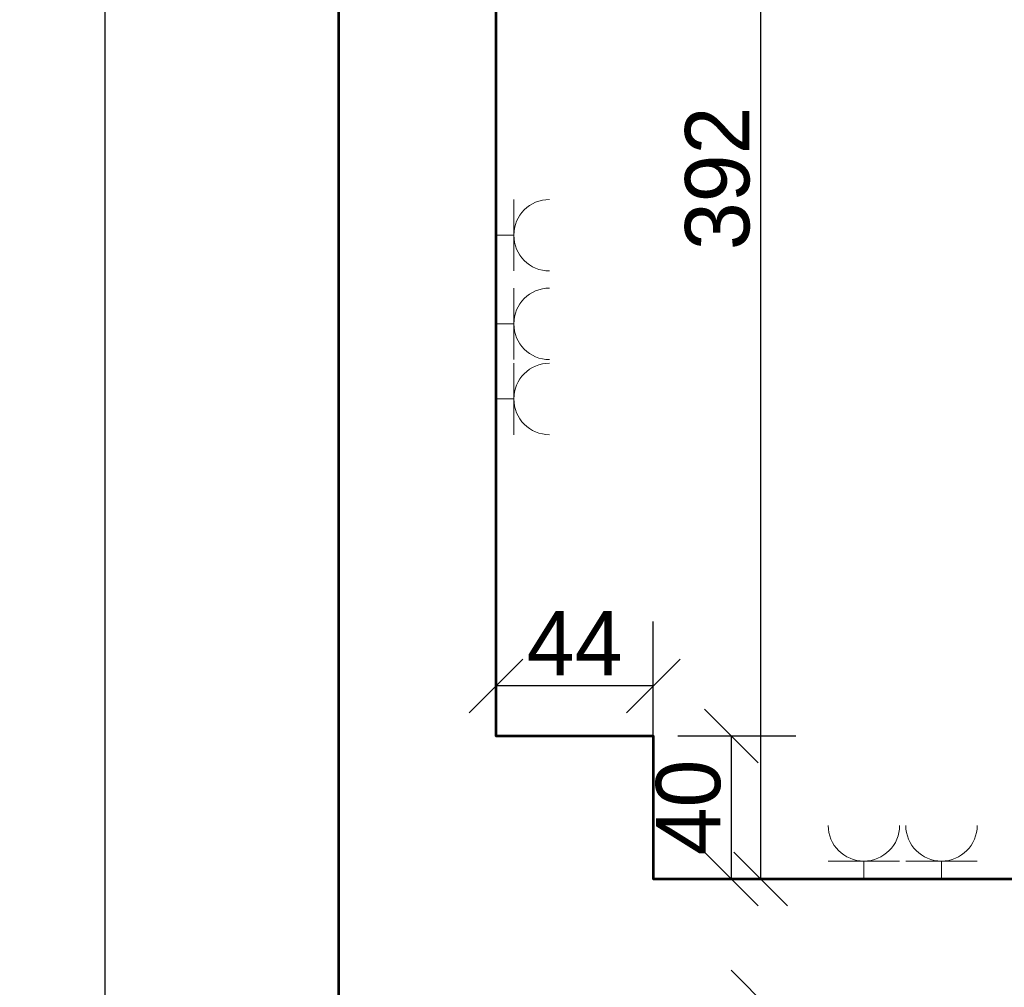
# Model space of a CAD drawing. Header units: millimetres. Extents: x 410204 to 467463, y -88400 to -47908.
# Tile 6 of 30: x 461167 to 461442, y -52045 to -51774. Entities that reach past the tile are written whole.
import ezdxf

# ---------------------------------------------------------------- set-up
doc = ezdxf.new("R2010")
doc.units = ezdxf.units.MM
for name, color, linetype, lineweight in [('Apow', 1, 'Continuous', 40), ('gniazdo', 4, 'Continuous', 18), ('ściany', 21, 'Continuous', 53)]:
    doc.layers.add(name, color=color, linetype=linetype, lineweight=lineweight)
doc.layers.add('wymiary wewn', color=151, linetype='Continuous')
doc.layers.add('wymiary zewn', color=82, linetype='Continuous')
doc.dimstyles.new('1 100', dxfattribs={"dimtxt": 18, "dimasz": 15, "dimexe": 18, "dimexo": 0.0625, "dimgap": 3, "dimtad": 1, "dimdec": 0, "dimzin": 0, "dimdsep": 46, "dimtxsty": 'Standard', "dimblk": 'OBLIQUE', "dimcen": 0.09, "dimadec": 0, "dimazin": 0, "dimtfac": 1, "dimtdec": 0, "dimtofl": 0, "dimtmove": 0, "dimatfit": 3, "dimldrblk": 'OBLIQUE', "dimfxl": 15, "dimfxlon": 1, "dimtolj": 1, "dimtzin": 0, "dimarcsym": 0})

# ---------------------------------------------------------------- blocks, each defined once
blk = doc.blocks.new('_Oblique')
at = {"color": 0, "linetype": 'ByBlock', "lineweight": -2}
blk.add_line((-0.5, -0.5), (0.5, 0.5), dxfattribs=at)
blk = doc.blocks.new('*D15867')
at = {"layer": 'Defpoints', "color": 0}
for p in [(461300.19, -52047.62), (461300.19, -52295.62), (461373.47, -52295.62)]:
    blk.add_point(p, dxfattribs=at)
at = {"layer": 'wymiary wewn', "color": 0, "lineweight": -2}
for p, q in [((461358.47, -52047.62), (461391.47, -52047.62)), ((461373.47, -52047.62), (461373.47, -52295.62)), ((461358.47, -52295.62), (461391.47, -52295.62))]:
    blk.add_line(p, q, dxfattribs=at)
at = {"layer": 'wymiary wewn', "color": 0, "linetype": 'ByBlock', "lineweight": -2, "xscale": 15, "yscale": 15, "zscale": 15}
for p, rotation in [((461373.47, -52047.62), 90), ((461373.47, -52295.62), 270)]:
    blk.add_blockref('_Oblique', p, dxfattribs=dict(at, rotation=rotation))
at = {"layer": 'wymiary wewn', "color": 0, "insert": (461361.47, -52171.62), "char_height": 18, "attachment_point": 5, "rotation": 90}
blk.add_mtext('\\A1;248', dxfattribs=at)
blk = doc.blocks.new('*D15868')
at = {"layer": 'Defpoints', "color": 0}
for p in [(461770.19, -51622.62), (461374.23, -52014.62), (461770.19, -52014.62)]:
    blk.add_point(p, dxfattribs=at)
at = {"layer": 'wymiary wewn', "color": 0, "lineweight": -2}
for p, q in [((461389.23, -51622.62), (461356.23, -51622.62)), ((461374.23, -51622.62), (461374.23, -52014.62)), ((461389.23, -52014.62), (461356.23, -52014.62))]:
    blk.add_line(p, q, dxfattribs=at)
at = {"layer": 'wymiary wewn', "color": 0, "linetype": 'ByBlock', "lineweight": -2, "xscale": 15, "yscale": 15, "zscale": 15}
for p, rotation in [((461374.23, -51622.62), 90), ((461374.23, -52014.62), 270)]:
    blk.add_blockref('_Oblique', p, dxfattribs=dict(at, rotation=rotation))
at = {"layer": 'wymiary wewn', "color": 0, "insert": (461362.23, -51818.62), "char_height": 18, "attachment_point": 5, "rotation": 90}
blk.add_mtext('\\A1;392', dxfattribs=at)
blk = doc.blocks.new('*D15869')
at = {"layer": 'Defpoints', "color": 0}
for p in [(461344.19, -51974.62), (461366.08, -51974.62), (461344.19, -52014.62)]:
    blk.add_point(p, dxfattribs=at)
at = {"layer": 'wymiary wewn', "color": 0, "lineweight": -2}
for p, q in [((461351.08, -51974.62), (461384.08, -51974.62)), ((461366.08, -52014.62), (461366.08, -51974.62)), ((461351.08, -52014.62), (461384.08, -52014.62))]:
    blk.add_line(p, q, dxfattribs=at)
at = {"layer": 'wymiary wewn', "color": 0, "linetype": 'ByBlock', "lineweight": -2, "xscale": 15, "yscale": 15, "zscale": 15}
for p, rotation in [((461366.08, -51974.62), 90), ((461366.08, -52014.62), 270)]:
    blk.add_blockref('_Oblique', p, dxfattribs=dict(at, rotation=rotation))
at = {"layer": 'wymiary wewn', "color": 0, "insert": (461354.08, -51994.62), "char_height": 18, "attachment_point": 5, "rotation": 90}
blk.add_mtext('\\A1;40', dxfattribs=at)
blk = doc.blocks.new('*D15870')
at = {"layer": 'Defpoints', "color": 0}
for p in [(461300.19, -51960.61), (461300.19, -51974.62), (461344.19, -51974.62)]:
    blk.add_point(p, dxfattribs=at)
at = {"layer": 'wymiary wewn', "color": 0, "lineweight": -2}
for p, q in [((461300.19, -51974.55), (461300.19, -51942.61)), ((461344.19, -51974.55), (461344.19, -51942.61)), ((461344.19, -51960.61), (461300.19, -51960.61))]:
    blk.add_line(p, q, dxfattribs=at)
at = {"layer": 'wymiary wewn', "color": 0, "linetype": 'ByBlock', "lineweight": -2, "xscale": 15, "yscale": 15, "zscale": 15, "rotation": 180}
blk.add_blockref('_Oblique', (461300.19, -51960.61), dxfattribs=at)
at = {"layer": 'wymiary wewn', "color": 0, "linetype": 'ByBlock', "lineweight": -2, "xscale": 15, "yscale": 15, "zscale": 15}
blk.add_blockref('_Oblique', (461344.19, -51960.61), dxfattribs=at)
at = {"layer": 'wymiary wewn', "color": 0, "insert": (461322.19, -51948.61), "char_height": 18, "attachment_point": 5}
blk.add_mtext('\\A1;44', dxfattribs=at)
blk = doc.blocks.new('gniazdo')
at = {"layer": 'gniazdo'}
for p, q in [((135889.26, -37717.91), (135889.26, -37737.91)), ((135894.26, -37727.91), (135889.26, -37727.91))]:
    blk.add_line(p, q, dxfattribs=at)
blk.add_arc((135879.26, -37727.91), 10, 270, 90, dxfattribs=at)
blk = doc.blocks.new('*D15946')
at = {"layer": 'Defpoints', "color": 0}
for p in [(461256.19, -51578.62), (461190.73, -52729.62), (461256.19, -52729.62)]:
    blk.add_point(p, dxfattribs=at)
at = {"layer": 'wymiary zewn', "color": 0, "lineweight": -2}
for p, q in [((461205.73, -51578.62), (461172.73, -51578.62)), ((461190.73, -51578.62), (461190.73, -52729.62)), ((461205.73, -52729.62), (461172.73, -52729.62))]:
    blk.add_line(p, q, dxfattribs=at)
at = {"layer": 'wymiary zewn', "color": 0, "linetype": 'ByBlock', "lineweight": -2, "xscale": 15, "yscale": 15, "zscale": 15}
for p, rotation in [((461190.73, -51578.62), 90), ((461190.73, -52729.62), 270)]:
    blk.add_blockref('_Oblique', p, dxfattribs=dict(at, rotation=rotation))
at = {"layer": 'wymiary zewn', "color": 0, "insert": (461178.73, -52154.12), "char_height": 18, "attachment_point": 5, "rotation": 90}
blk.add_mtext('\\A1;1151', dxfattribs=at)

msp = doc.modelspace()

# ---------------------------------------------------------------- linework, layer by layer
at = {"layer": 'Apow'}
for points in [[(465253.19, -51578.62), (464180.19, -51578.62), (464180.19, -51578.62), (463887.19, -51578.62), (463887.19, -51578.62), (462626.19, -51578.62), (462626.19, -51269.62), (462325.19, -51269.62), (462325.19, -51578.62), (461256.19, -51578.62), (461256.19, -52729.62), (465253.19, -52729.62)], [(461344.19, -51974.62), (461344.19, -52014.62), (461770.19, -52014.62), (461770.19, -51622.62), (461300.19, -51622.62), (461300.19, -51974.62)]]:
    msp.add_lwpolyline(points, close=True, dxfattribs=at)
at = {"layer": 'ściany'}
msp.add_line((461256.19, -52106.62), (461256.19, -51578.62), dxfattribs=at)
msp.add_lwpolyline([(461470.19, -51622.62), (461300.19, -51622.62), (461300.19, -51974.62), (461344.19, -51974.62), (461344.19, -52014.62), (461465.47, -52014.62)], dxfattribs=at)

# ---------------------------------------------------------------- block references
at = {"layer": 'gniazdo', "xscale": -1}
for p, rotation in [((597194.45, -14106.62), 359.9999999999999), ((597194.45, -14131.42), 359.9999999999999), ((597194.45, -14152.42), 359.9999999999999), ((423675.24, 83879.64), 89.99999999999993), ((423696.95, 83879.64), 89.99999999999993)]:
    msp.add_blockref('gniazdo', p, dxfattribs=dict(at, rotation=rotation))

# ---------------------------------------------------------------- dimensions: what is measured, and where the dimension line sits
at = {"layer": 'wymiary wewn'}
for base, p1, p2, picture, middle in [((461374.23, -52014.62), (461770.19, -51622.62), (461770.19, -52014.62), '*D15868', (461362.23, -51818.62)), ((461366.08, -51974.62), (461344.19, -52014.62), (461344.19, -51974.62), '*D15869', (461354.08, -51994.62)), ((461373.47, -52295.62), (461300.19, -52047.62), (461300.19, -52295.62), '*D15867', (461361.47, -52171.62))]:
    dim = msp.add_linear_dim(base=base, p1=p1, p2=p2, angle=90, dimstyle='1 100', dxfattribs=at)
    dim.commit()
    dim.dimension.update_dxf_attribs({"geometry": picture, "text_midpoint": middle})
dim = msp.add_linear_dim(base=(461300.19, -51960.61), p1=(461344.19, -51974.62), p2=(461300.19, -51974.62), dimstyle='1 100', dxfattribs=at)
dim.commit()
dim.dimension.update_dxf_attribs({"geometry": '*D15870', "text_midpoint": (461322.19, -51948.61)})
at = {"layer": 'wymiary zewn'}
dim = msp.add_linear_dim(base=(461190.73, -52729.62), p1=(461256.19, -51578.62), p2=(461256.19, -52729.62), angle=90, dimstyle='1 100', dxfattribs=at)
dim.commit()
dim.dimension.update_dxf_attribs({"geometry": '*D15946', "text_midpoint": (461178.73, -52154.12)})

doc.saveas('drawing.dxf')
